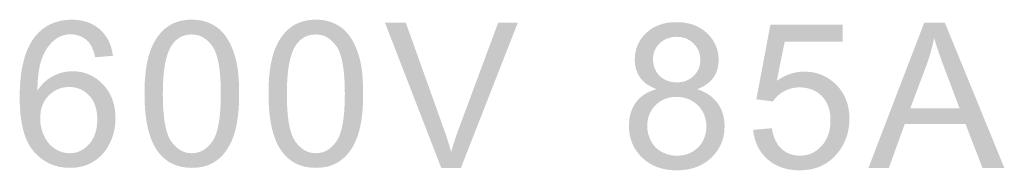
# Model space of a CAD drawing. Header units: inches. Extents: x 3728 to 5725, y -2497 to -825.
# Tile 11 of 17: x 5602.52 to 5610.66, y -2396.38 to -2395.14. Entities that reach past the tile are written whole.
import ezdxf

# ---------------------------------------------------------------- set-up
doc = ezdxf.new("R2010")
doc.units = ezdxf.units.IN
doc.header["$MEASUREMENT"] = 0
doc.layers.add('MARK', color=4, linetype='Continuous', lineweight=13)

msp = doc.modelspace()

# ---------------------------------------------------------------- hatches: boundary and pattern name
at = {"layer": 'MARK', "lineweight": 0}
h = msp.add_hatch(color=1, dxfattribs=at)
edge = h.paths.add_edge_path(flags=16)
edge.add_spline(control_points=[(5607.7795, -2395.843), (5607.7339, -2395.8891), (5607.711, -2395.9464), (5607.711, -2396.0151)], knot_values=[0.888889, 0.888889, 0.888889, 0.888889, 1, 1, 1, 1], degree=3, periodic=0)
edge.add_spline(control_points=[(5607.711, -2396.0151), (5607.711, -2396.057), (5607.721, -2396.0978), (5607.7409, -2396.1369)], knot_values=[0, 0, 0, 0, 0.111111, 0.111111, 0.111111, 0.111111], degree=3, periodic=0)
edge.add_spline(control_points=[(5607.7409, -2396.1369), (5607.7607, -2396.1763), (5607.7903, -2396.2068), (5607.8297, -2396.2283)], knot_values=[0.111111, 0.111111, 0.111111, 0.111111, 0.222222, 0.222222, 0.222222, 0.222222], degree=3, periodic=0)
edge.add_spline(control_points=[(5607.8297, -2396.2283), (5607.8691, -2396.2498), (5607.9113, -2396.2607), (5607.9566, -2396.2607)], knot_values=[0.222222, 0.222222, 0.222222, 0.222222, 0.333333, 0.333333, 0.333333, 0.333333], degree=3, periodic=0)
edge.add_spline(control_points=[(5607.9566, -2396.2607), (5608.027, -2396.2607), (5608.0851, -2396.2381), (5608.1309, -2396.1925)], knot_values=[0.333333, 0.333333, 0.333333, 0.333333, 0.444444, 0.444444, 0.444444, 0.444444], degree=3, periodic=0)
edge.add_spline(control_points=[(5608.1309, -2396.1925), (5608.1767, -2396.1473), (5608.1996, -2396.0897), (5608.1996, -2396.0198)], knot_values=[0.444444, 0.444444, 0.444444, 0.444444, 0.555556, 0.555556, 0.555556, 0.555556], degree=3, periodic=0)
edge.add_spline(control_points=[(5608.1996, -2396.0198), (5608.1996, -2395.9489), (5608.1762, -2395.8902), (5608.129, -2395.8438)], knot_values=[0.555556, 0.555556, 0.555556, 0.555556, 0.666667, 0.666667, 0.666667, 0.666667], degree=3, periodic=0)
edge.add_spline(control_points=[(5608.129, -2395.8438), (5608.0817, -2395.7975), (5608.0225, -2395.7743), (5607.9515, -2395.7743)], knot_values=[0.666667, 0.666667, 0.666667, 0.666667, 0.777778, 0.777778, 0.777778, 0.777778], degree=3, periodic=0)
edge.add_spline(control_points=[(5607.9515, -2395.7743), (5607.8822, -2395.7743), (5607.825, -2395.7972), (5607.7795, -2395.843)], knot_values=[0.777778, 0.777778, 0.777778, 0.777778, 0.888889, 0.888889, 0.888889, 0.888889], degree=3, periodic=0)
edge = h.paths.add_edge_path(flags=16)
edge.add_spline(control_points=[(5607.8141, -2395.3314), (5607.7769, -2395.3675), (5607.7585, -2395.4108), (5607.7585, -2395.4608)], knot_values=[0.875, 0.875, 0.875, 0.875, 1, 1, 1, 1], degree=3, periodic=0)
edge.add_spline(control_points=[(5607.7585, -2395.4608), (5607.7585, -2395.5175), (5607.7769, -2395.5639), (5607.8132, -2395.5999)], knot_values=[0, 0, 0, 0, 0.125, 0.125, 0.125, 0.125], degree=3, periodic=0)
edge.add_spline(control_points=[(5607.8132, -2395.5999), (5607.8499, -2395.636), (5607.8973, -2395.6541), (5607.9557, -2395.6541)], knot_values=[0.125, 0.125, 0.125, 0.125, 0.25, 0.25, 0.25, 0.25], degree=3, periodic=0)
edge.add_spline(control_points=[(5607.9557, -2395.6541), (5608.0124, -2395.6541), (5608.0591, -2395.6363), (5608.0954, -2395.6005)], knot_values=[0.25, 0.25, 0.25, 0.25, 0.375, 0.375, 0.375, 0.375], degree=3, periodic=0)
edge.add_spline(control_points=[(5608.0954, -2395.6005), (5608.1317, -2395.5647), (5608.1496, -2395.5209), (5608.1496, -2395.4692)], knot_values=[0.375, 0.375, 0.375, 0.375, 0.5, 0.5, 0.5, 0.5], degree=3, periodic=0)
edge.add_spline(control_points=[(5608.1496, -2395.4692), (5608.1496, -2395.415), (5608.1312, -2395.3697), (5608.0938, -2395.3329)], knot_values=[0.5, 0.5, 0.5, 0.5, 0.625, 0.625, 0.625, 0.625], degree=3, periodic=0)
edge.add_spline(control_points=[(5608.0938, -2395.3329), (5608.0563, -2395.296), (5608.0099, -2395.2775), (5607.9541, -2395.2775)], knot_values=[0.625, 0.625, 0.625, 0.625, 0.75, 0.75, 0.75, 0.75], degree=3, periodic=0)
edge.add_spline(control_points=[(5607.9541, -2395.2775), (5607.8979, -2395.2775), (5607.8512, -2395.2957), (5607.8141, -2395.3314)], knot_values=[0.75, 0.75, 0.75, 0.75, 0.875, 0.875, 0.875, 0.875], degree=3, periodic=0)
edge = h.paths.add_edge_path()
edge.add_spline(control_points=[(5607.7881, -2395.7106), (5607.7149, -2395.7296), (5607.6585, -2395.7656), (5607.6191, -2395.8181)], knot_values=[0.9375, 0.9375, 0.9375, 0.9375, 1, 1, 1, 1], degree=3, periodic=0)
edge.add_spline(control_points=[(5607.6191, -2395.8181), (5607.5794, -2395.8709), (5607.5596, -2395.9363), (5607.5596, -2396.0143)], knot_values=[0.875, 0.875, 0.875, 0.875, 0.9375, 0.9375, 0.9375, 0.9375], degree=3, periodic=0)
edge.add_spline(control_points=[(5607.5596, -2396.0143), (5607.5596, -2396.119), (5607.5959, -2396.2065), (5607.7412, -2396.3467), (5607.8364, -2396.3817), (5608.0733, -2396.3817), (5608.1689, -2396.3467), (5608.2415, -2396.2769)], knot_values=[0.6875, 0.6875, 0.6875, 0.6875, 0.75, 0.75, 0.8125, 0.8125, 0.875, 0.875, 0.875, 0.875], degree=3, periodic=0)
edge.add_spline(control_points=[(5608.2415, -2396.2769), (5608.3139, -2396.207), (5608.3502, -2396.121), (5608.3502, -2396.0182)], knot_values=[0.625, 0.625, 0.625, 0.625, 0.6875, 0.6875, 0.6875, 0.6875], degree=3, periodic=0)
edge.add_spline(control_points=[(5608.3502, -2396.0182), (5608.3502, -2395.9441), (5608.3309, -2395.8802), (5608.2927, -2395.8268)], knot_values=[0.5625, 0.5625, 0.5625, 0.5625, 0.625, 0.625, 0.625, 0.625], degree=3, periodic=0)
edge.add_spline(control_points=[(5608.2927, -2395.8268), (5608.2541, -2395.7732), (5608.198, -2395.7346), (5608.1245, -2395.7106)], knot_values=[0.5, 0.5, 0.5, 0.5, 0.5625, 0.5625, 0.5625, 0.5625], degree=3, periodic=0)
edge.add_spline(control_points=[(5608.1245, -2395.7106), (5608.184, -2395.6882), (5608.2281, -2395.6564), (5608.2575, -2395.6153)], knot_values=[0.4375, 0.4375, 0.4375, 0.4375, 0.5, 0.5, 0.5, 0.5], degree=3, periodic=0)
edge.add_spline(control_points=[(5608.2575, -2395.6153), (5608.2865, -2395.574), (5608.301, -2395.5256), (5608.301, -2395.47)], knot_values=[0.375, 0.375, 0.375, 0.375, 0.4375, 0.4375, 0.4375, 0.4375], degree=3, periodic=0)
edge.add_spline(control_points=[(5608.301, -2395.47), (5608.301, -2395.3826), (5608.2692, -2395.3085), (5608.2055, -2395.2476)], knot_values=[0.3125, 0.3125, 0.3125, 0.3125, 0.375, 0.375, 0.375, 0.375], degree=3, periodic=0)
edge.add_spline(control_points=[(5608.2055, -2395.2476), (5608.1415, -2395.1867), (5608.0571, -2395.1563), (5607.9524, -2395.1563)], knot_values=[0.25, 0.25, 0.25, 0.25, 0.3125, 0.3125, 0.3125, 0.3125], degree=3, periodic=0)
edge.add_spline(control_points=[(5607.9524, -2395.1563), (5607.8482, -2395.1563), (5607.7649, -2395.1862), (5607.6392, -2395.3052), (5607.6079, -2395.3784), (5607.6079, -2395.4658)], knot_values=[0.125, 0.125, 0.125, 0.125, 0.1875, 0.1875, 0.25, 0.25, 0.25, 0.25], degree=3, periodic=0)
edge.add_spline(control_points=[(5607.6079, -2395.4658), (5607.6079, -2395.5237), (5607.6227, -2395.5734), (5607.652, -2395.6147)], knot_values=[0.0625, 0.0625, 0.0625, 0.0625, 0.125, 0.125, 0.125, 0.125], degree=3, periodic=0)
edge.add_spline(control_points=[(5607.652, -2395.6147), (5607.6817, -2395.6564), (5607.7269, -2395.6882), (5607.7881, -2395.7106)], knot_values=[0, 0, 0, 0, 0.0625, 0.0625, 0.0625, 0.0625], degree=3, periodic=0)
edge = h.paths.add_edge_path(flags=16)
edge.add_spline(control_points=[(5610.0181, -2395.5167), (5610.0181, -2395.5167), (5609.8862, -2395.8684), (5609.8862, -2395.8684)], knot_values=[0.8, 0.8, 0.8, 0.8, 1, 1, 1, 1], degree=3, periodic=0)
edge.add_spline(control_points=[(5609.8862, -2395.8684), (5609.8862, -2395.8684), (5610.2933, -2395.8684), (5610.2933, -2395.8684)], knot_values=[0, 0, 0, 0, 0.2, 0.2, 0.2, 0.2], degree=3, periodic=0)
edge.add_spline(control_points=[(5610.2933, -2395.8684), (5610.2933, -2395.8684), (5610.1678, -2395.5362), (5610.1678, -2395.5362)], knot_values=[0.2, 0.2, 0.2, 0.2, 0.4, 0.4, 0.4, 0.4], degree=3, periodic=0)
edge.add_spline(control_points=[(5610.1678, -2395.5362), (5610.1299, -2395.4354), (5610.1013, -2395.3524), (5610.0829, -2395.2873)], knot_values=[0.4, 0.4, 0.4, 0.4, 0.6, 0.6, 0.6, 0.6], degree=3, periodic=0)
edge.add_spline(control_points=[(5610.0829, -2395.2873), (5610.0675, -2395.3644), (5610.046, -2395.4407), (5610.0181, -2395.5167)], knot_values=[0.6, 0.6, 0.6, 0.6, 0.8, 0.8, 0.8, 0.8], degree=3, periodic=0)
edge = h.paths.add_edge_path()
edge.add_spline(control_points=[(5609.5401, -2396.3613), (5609.5401, -2396.3613), (5609.7088, -2396.3613), (5609.7088, -2396.3613)], knot_values=[0.875, 0.875, 0.875, 0.875, 1, 1, 1, 1], degree=3, periodic=0)
edge.add_spline(control_points=[(5609.7088, -2396.3613), (5609.7088, -2396.3613), (5609.8404, -2395.9978), (5609.8404, -2395.9978)], knot_values=[0.75, 0.75, 0.75, 0.75, 0.875, 0.875, 0.875, 0.875], degree=3, periodic=0)
edge.add_spline(control_points=[(5609.8404, -2395.9978), (5609.8404, -2395.9978), (5610.3422, -2395.9978), (5610.3422, -2395.9978)], knot_values=[0.625, 0.625, 0.625, 0.625, 0.75, 0.75, 0.75, 0.75], degree=3, periodic=0)
edge.add_spline(control_points=[(5610.3422, -2395.9978), (5610.3422, -2395.9978), (5610.4822, -2396.3613), (5610.4822, -2396.3613)], knot_values=[0.5, 0.5, 0.5, 0.5, 0.625, 0.625, 0.625, 0.625], degree=3, periodic=0)
edge.add_spline(control_points=[(5610.4822, -2396.3613), (5610.4822, -2396.3613), (5610.6632, -2396.3613), (5610.6632, -2396.3613)], knot_values=[0.375, 0.375, 0.375, 0.375, 0.5, 0.5, 0.5, 0.5], degree=3, periodic=0)
edge.add_spline(control_points=[(5610.6632, -2396.3613), (5610.6632, -2396.3613), (5610.172, -2395.1613), (5610.172, -2395.1613)], knot_values=[0.25, 0.25, 0.25, 0.25, 0.375, 0.375, 0.375, 0.375], degree=3, periodic=0)
edge.add_spline(control_points=[(5610.172, -2395.1613), (5610.172, -2395.1613), (5610.001, -2395.1613), (5610.001, -2395.1613)], knot_values=[0.125, 0.125, 0.125, 0.125, 0.25, 0.25, 0.25, 0.25], degree=3, periodic=0)
edge.add_spline(control_points=[(5610.001, -2395.1613), (5610.001, -2395.1613), (5609.5401, -2396.3613), (5609.5401, -2396.3613)], knot_values=[0, 0, 0, 0, 0.125, 0.125, 0.125, 0.125], degree=3, periodic=0)
edge = h.paths.add_edge_path()
edge.add_spline(control_points=[(5608.5867, -2396.047), (5608.5965, -2396.1478), (5608.6359, -2396.2288), (5608.7049, -2396.29)], knot_values=[0.954545, 0.954545, 0.954545, 0.954545, 1, 1, 1, 1], degree=3, periodic=0)
edge.add_spline(control_points=[(5608.7049, -2396.29), (5608.7739, -2396.3512), (5608.863, -2396.3817), (5608.9722, -2396.3817)], knot_values=[0.909091, 0.909091, 0.909091, 0.909091, 0.954545, 0.954545, 0.954545, 0.954545], degree=3, periodic=0)
edge.add_spline(control_points=[(5608.9722, -2396.3817), (5609.1052, -2396.3817), (5609.2103, -2396.333), (5609.2874, -2396.2361)], knot_values=[0.863636, 0.863636, 0.863636, 0.863636, 0.909091, 0.909091, 0.909091, 0.909091], degree=3, periodic=0)
edge.add_spline(control_points=[(5609.2874, -2396.2361), (5609.3505, -2396.157), (5609.3824, -2396.0631), (5609.3824, -2395.9545)], knot_values=[0.818182, 0.818182, 0.818182, 0.818182, 0.863636, 0.863636, 0.863636, 0.863636], degree=3, periodic=0)
edge.add_spline(control_points=[(5609.3824, -2395.9545), (5609.3824, -2395.8405), (5609.3463, -2395.7472), (5609.2743, -2395.6745)], knot_values=[0.772727, 0.772727, 0.772727, 0.772727, 0.818182, 0.818182, 0.818182, 0.818182], degree=3, periodic=0)
edge.add_spline(control_points=[(5609.2743, -2395.6745), (5609.2022, -2395.6019), (5609.1139, -2395.5656), (5609.0091, -2395.5656)], knot_values=[0.727273, 0.727273, 0.727273, 0.727273, 0.772727, 0.772727, 0.772727, 0.772727], degree=3, periodic=0)
edge.add_spline(control_points=[(5609.0091, -2395.5656), (5608.9301, -2395.5656), (5608.8543, -2395.5907), (5608.7823, -2395.641)], knot_values=[0.681818, 0.681818, 0.681818, 0.681818, 0.727273, 0.727273, 0.727273, 0.727273], degree=3, periodic=0)
edge.add_spline(control_points=[(5608.7823, -2395.641), (5608.7823, -2395.641), (5608.8471, -2395.3186), (5608.8471, -2395.3186)], knot_values=[0.636364, 0.636364, 0.636364, 0.636364, 0.681818, 0.681818, 0.681818, 0.681818], degree=3, periodic=0)
edge.add_spline(control_points=[(5608.8471, -2395.3186), (5608.8471, -2395.3186), (5609.3259, -2395.3186), (5609.3259, -2395.3186)], knot_values=[0.590909, 0.590909, 0.590909, 0.590909, 0.636364, 0.636364, 0.636364, 0.636364], degree=3, periodic=0)
edge.add_spline(control_points=[(5609.3259, -2395.3186), (5609.3259, -2395.3186), (5609.3259, -2395.1778), (5609.3259, -2395.1778)], knot_values=[0.545455, 0.545455, 0.545455, 0.545455, 0.590909, 0.590909, 0.590909, 0.590909], degree=3, periodic=0)
edge.add_spline(control_points=[(5609.3259, -2395.1778), (5609.3259, -2395.1778), (5608.7292, -2395.1778), (5608.7292, -2395.1778)], knot_values=[0.5, 0.5, 0.5, 0.5, 0.545455, 0.545455, 0.545455, 0.545455], degree=3, periodic=0)
edge.add_spline(control_points=[(5608.7292, -2395.1778), (5608.7292, -2395.1778), (5608.613, -2395.7941), (5608.613, -2395.7941)], knot_values=[0.454545, 0.454545, 0.454545, 0.454545, 0.5, 0.5, 0.5, 0.5], degree=3, periodic=0)
edge.add_spline(control_points=[(5608.613, -2395.7941), (5608.613, -2395.7941), (5608.7513, -2395.812), (5608.7513, -2395.812)], knot_values=[0.409091, 0.409091, 0.409091, 0.409091, 0.454545, 0.454545, 0.454545, 0.454545], degree=3, periodic=0)
edge.add_spline(control_points=[(5608.7513, -2395.812), (5608.773, -2395.7776), (5608.8029, -2395.7497), (5608.8412, -2395.7282)], knot_values=[0.363636, 0.363636, 0.363636, 0.363636, 0.409091, 0.409091, 0.409091, 0.409091], degree=3, periodic=0)
edge.add_spline(control_points=[(5608.8412, -2395.7282), (5608.8795, -2395.7067), (5608.9222, -2395.6958), (5608.9697, -2395.6958)], knot_values=[0.318182, 0.318182, 0.318182, 0.318182, 0.363636, 0.363636, 0.363636, 0.363636], degree=3, periodic=0)
edge.add_spline(control_points=[(5608.9697, -2395.6958), (5609.0463, -2395.6958), (5609.108, -2395.7201), (5609.1552, -2395.7687)], knot_values=[0.272727, 0.272727, 0.272727, 0.272727, 0.318182, 0.318182, 0.318182, 0.318182], degree=3, periodic=0)
edge.add_spline(control_points=[(5609.1552, -2395.7687), (5609.2025, -2395.8173), (5609.2259, -2395.8835), (5609.2259, -2395.9676)], knot_values=[0.227273, 0.227273, 0.227273, 0.227273, 0.272727, 0.272727, 0.272727, 0.272727], degree=3, periodic=0)
edge.add_spline(control_points=[(5609.2259, -2395.9676), (5609.2259, -2396.0559), (5609.2013, -2396.1269), (5609.1522, -2396.1805)], knot_values=[0.181818, 0.181818, 0.181818, 0.181818, 0.227273, 0.227273, 0.227273, 0.227273], degree=3, periodic=0)
edge.add_spline(control_points=[(5609.1522, -2396.1805), (5609.1033, -2396.2339), (5609.0432, -2396.2607), (5608.9722, -2396.2607)], knot_values=[0.136364, 0.136364, 0.136364, 0.136364, 0.181818, 0.181818, 0.181818, 0.181818], degree=3, periodic=0)
edge.add_spline(control_points=[(5608.9722, -2396.2607), (5608.9133, -2396.2607), (5608.863, -2396.2417), (5608.8211, -2396.2037)], knot_values=[0.090909, 0.090909, 0.090909, 0.090909, 0.136364, 0.136364, 0.136364, 0.136364], degree=3, periodic=0)
edge.add_spline(control_points=[(5608.8211, -2396.2037), (5608.7795, -2396.1657), (5608.7529, -2396.1093), (5608.7415, -2396.0338)], knot_values=[0.045455, 0.045455, 0.045455, 0.045455, 0.090909, 0.090909, 0.090909, 0.090909], degree=3, periodic=0)
edge.add_spline(control_points=[(5608.7415, -2396.0338), (5608.7415, -2396.0338), (5608.5867, -2396.047), (5608.5867, -2396.047)], knot_values=[0, 0, 0, 0, 0.045455, 0.045455, 0.045455, 0.045455], degree=3, periodic=0)
edge = h.paths.add_edge_path()
edge.add_spline(control_points=[(5606.0076, -2396.3613), (5606.0076, -2396.3613), (5606.1705, -2396.3613), (5606.1705, -2396.3613)], knot_values=[0.888889, 0.888889, 0.888889, 0.888889, 1, 1, 1, 1], degree=3, periodic=0)
edge.add_spline(control_points=[(5606.1705, -2396.3613), (5606.1705, -2396.3613), (5606.6404, -2395.1613), (5606.6404, -2395.1613)], knot_values=[0.777778, 0.777778, 0.777778, 0.777778, 0.888889, 0.888889, 0.888889, 0.888889], degree=3, periodic=0)
edge.add_spline(control_points=[(5606.6404, -2395.1613), (5606.6404, -2395.1613), (5606.4783, -2395.1613), (5606.4783, -2395.1613)], knot_values=[0.666667, 0.666667, 0.666667, 0.666667, 0.777778, 0.777778, 0.777778, 0.777778], degree=3, periodic=0)
edge.add_spline(control_points=[(5606.4783, -2395.1613), (5606.4783, -2395.1613), (5606.1543, -2396.033), (5606.1543, -2396.033)], knot_values=[0.555556, 0.555556, 0.555556, 0.555556, 0.666667, 0.666667, 0.666667, 0.666667], degree=3, periodic=0)
edge.add_spline(control_points=[(5606.1543, -2396.033), (5606.1297, -2396.0986), (5606.1082, -2396.164), (5606.0894, -2396.2294)], knot_values=[0.444444, 0.444444, 0.444444, 0.444444, 0.555556, 0.555556, 0.555556, 0.555556], degree=3, periodic=0)
edge.add_spline(control_points=[(5606.0894, -2396.2294), (5606.0727, -2396.1685), (5606.0517, -2396.1028), (5606.0266, -2396.033)], knot_values=[0.333333, 0.333333, 0.333333, 0.333333, 0.444444, 0.444444, 0.444444, 0.444444], degree=3, periodic=0)
edge.add_spline(control_points=[(5606.0266, -2396.033), (5606.0266, -2396.033), (5605.7148, -2395.1613), (5605.7148, -2395.1613)], knot_values=[0.222222, 0.222222, 0.222222, 0.222222, 0.333333, 0.333333, 0.333333, 0.333333], degree=3, periodic=0)
edge.add_spline(control_points=[(5605.7148, -2395.1613), (5605.7148, -2395.1613), (5605.5427, -2395.1613), (5605.5427, -2395.1613)], knot_values=[0.111111, 0.111111, 0.111111, 0.111111, 0.222222, 0.222222, 0.222222, 0.222222], degree=3, periodic=0)
edge.add_spline(control_points=[(5605.5427, -2395.1613), (5605.5427, -2395.1613), (5606.0076, -2396.3613), (5606.0076, -2396.3613)], knot_values=[0, 0, 0, 0, 0.111111, 0.111111, 0.111111, 0.111111], degree=3, periodic=0)
edge = h.paths.add_edge_path(flags=16)
edge.add_spline(control_points=[(5604.807, -2395.344), (5604.7564, -2395.4169), (5604.731, -2395.5522), (5604.731, -2395.7491)], knot_values=[0.875, 0.875, 0.875, 0.875, 1, 1, 1, 1], degree=3, periodic=0)
edge.add_spline(control_points=[(5604.731, -2395.7491), (5604.731, -2395.9461), (5604.7541, -2396.0771), (5604.8003, -2396.1425)], knot_values=[0, 0, 0, 0, 0.125, 0.125, 0.125, 0.125], degree=3, periodic=0)
edge.add_spline(control_points=[(5604.8003, -2396.1425), (5604.8464, -2396.2076), (5604.9031, -2396.2403), (5604.9707, -2396.2403)], knot_values=[0.125, 0.125, 0.125, 0.125, 0.25, 0.25, 0.25, 0.25], degree=3, periodic=0)
edge.add_spline(control_points=[(5604.9707, -2396.2403), (5605.0386, -2396.2403), (5605.0953, -2396.2073), (5605.1414, -2396.142)], knot_values=[0.25, 0.25, 0.25, 0.25, 0.375, 0.375, 0.375, 0.375], degree=3, periodic=0)
edge.add_spline(control_points=[(5605.1414, -2396.142), (5605.1875, -2396.0766), (5605.2107, -2395.9455), (5605.2107, -2395.7491)], knot_values=[0.375, 0.375, 0.375, 0.375, 0.5, 0.5, 0.5, 0.5], degree=3, periodic=0)
edge.add_spline(control_points=[(5605.2107, -2395.7491), (5605.2107, -2395.5516), (5605.1875, -2395.4203), (5605.1414, -2395.3555)], knot_values=[0.5, 0.5, 0.5, 0.5, 0.625, 0.625, 0.625, 0.625], degree=3, periodic=0)
edge.add_spline(control_points=[(5605.1414, -2395.3555), (5605.0953, -2395.2904), (5605.038, -2395.258), (5604.9693, -2395.258)], knot_values=[0.625, 0.625, 0.625, 0.625, 0.75, 0.75, 0.75, 0.75], degree=3, periodic=0)
edge.add_spline(control_points=[(5604.9693, -2395.258), (5604.9014, -2395.258), (5604.8475, -2395.2868), (5604.807, -2395.344)], knot_values=[0.75, 0.75, 0.75, 0.75, 0.875, 0.875, 0.875, 0.875], degree=3, periodic=0)
edge = h.paths.add_edge_path()
edge.add_spline(control_points=[(5604.5795, -2395.7491), (5604.5795, -2395.9743), (5604.6192, -2396.1372), (5604.6983, -2396.2369)], knot_values=[0.916667, 0.916667, 0.916667, 0.916667, 1, 1, 1, 1], degree=3, periodic=0)
edge.add_spline(control_points=[(5604.6983, -2396.2369), (5604.7642, -2396.3199), (5604.855, -2396.3613), (5604.9707, -2396.3613)], knot_values=[0.833333, 0.833333, 0.833333, 0.833333, 0.916667, 0.916667, 0.916667, 0.916667], degree=3, periodic=0)
edge.add_spline(control_points=[(5604.9707, -2396.3613), (5605.0587, -2396.3613), (5605.1313, -2396.3378), (5605.2464, -2396.2434), (5605.2897, -2396.1766), (5605.3188, -2396.09)], knot_values=[0.666667, 0.666667, 0.666667, 0.666667, 0.75, 0.75, 0.833333, 0.833333, 0.833333, 0.833333], degree=3, periodic=0)
edge.add_spline(control_points=[(5605.3188, -2396.09), (5605.3476, -2396.0034), (5605.3621, -2395.89), (5605.3621, -2395.7491)], knot_values=[0.583333, 0.583333, 0.583333, 0.583333, 0.666667, 0.666667, 0.666667, 0.666667], degree=3, periodic=0)
edge.add_spline(control_points=[(5605.3621, -2395.7491), (5605.3621, -2395.6301), (5605.3532, -2395.5357), (5605.335, -2395.4656)], knot_values=[0.5, 0.5, 0.5, 0.5, 0.583333, 0.583333, 0.583333, 0.583333], degree=3, periodic=0)
edge.add_spline(control_points=[(5605.335, -2395.4656), (5605.3171, -2395.3954), (5605.2922, -2395.3359), (5605.2607, -2395.287)], knot_values=[0.416667, 0.416667, 0.416667, 0.416667, 0.5, 0.5, 0.5, 0.5], degree=3, periodic=0)
edge.add_spline(control_points=[(5605.2607, -2395.287), (5605.2288, -2395.2381), (5605.1889, -2395.2007), (5605.1403, -2395.175)], knot_values=[0.333333, 0.333333, 0.333333, 0.333333, 0.416667, 0.416667, 0.416667, 0.416667], degree=3, periodic=0)
edge.add_spline(control_points=[(5605.1403, -2395.175), (5605.0916, -2395.149), (5605.0352, -2395.1359), (5604.9707, -2395.1359)], knot_values=[0.25, 0.25, 0.25, 0.25, 0.333333, 0.333333, 0.333333, 0.333333], degree=3, periodic=0)
edge.add_spline(control_points=[(5604.9707, -2395.1359), (5604.8835, -2395.1359), (5604.8111, -2395.1594), (5604.7536, -2395.2063)], knot_values=[0.166667, 0.166667, 0.166667, 0.166667, 0.25, 0.25, 0.25, 0.25], degree=3, periodic=0)
edge.add_spline(control_points=[(5604.7536, -2395.2063), (5604.696, -2395.2532), (5604.6525, -2395.32), (5604.6234, -2395.4066)], knot_values=[0.083333, 0.083333, 0.083333, 0.083333, 0.166667, 0.166667, 0.166667, 0.166667], degree=3, periodic=0)
edge.add_spline(control_points=[(5604.6234, -2395.4066), (5604.5941, -2395.4929), (5604.5795, -2395.6072), (5604.5795, -2395.7491)], knot_values=[0, 0, 0, 0, 0.083333, 0.083333, 0.083333, 0.083333], degree=3, periodic=0)
edge = h.paths.add_edge_path(flags=16)
edge.add_spline(control_points=[(5603.7815, -2395.344), (5603.7309, -2395.4169), (5603.7055, -2395.5522), (5603.7055, -2395.7491)], knot_values=[0.875, 0.875, 0.875, 0.875, 1, 1, 1, 1], degree=3, periodic=0)
edge.add_spline(control_points=[(5603.7055, -2395.7491), (5603.7055, -2395.9461), (5603.7287, -2396.0771), (5603.7748, -2396.1425)], knot_values=[0, 0, 0, 0, 0.125, 0.125, 0.125, 0.125], degree=3, periodic=0)
edge.add_spline(control_points=[(5603.7748, -2396.1425), (5603.8209, -2396.2076), (5603.8776, -2396.2403), (5603.9452, -2396.2403)], knot_values=[0.125, 0.125, 0.125, 0.125, 0.25, 0.25, 0.25, 0.25], degree=3, periodic=0)
edge.add_spline(control_points=[(5603.9452, -2396.2403), (5604.0131, -2396.2403), (5604.0698, -2396.2073), (5604.1159, -2396.142)], knot_values=[0.25, 0.25, 0.25, 0.25, 0.375, 0.375, 0.375, 0.375], degree=3, periodic=0)
edge.add_spline(control_points=[(5604.1159, -2396.142), (5604.162, -2396.0766), (5604.1852, -2395.9455), (5604.1852, -2395.7491)], knot_values=[0.375, 0.375, 0.375, 0.375, 0.5, 0.5, 0.5, 0.5], degree=3, periodic=0)
edge.add_spline(control_points=[(5604.1852, -2395.7491), (5604.1852, -2395.5516), (5604.162, -2395.4203), (5604.1159, -2395.3555)], knot_values=[0.5, 0.5, 0.5, 0.5, 0.625, 0.625, 0.625, 0.625], degree=3, periodic=0)
edge.add_spline(control_points=[(5604.1159, -2395.3555), (5604.0698, -2395.2904), (5604.0125, -2395.258), (5603.9438, -2395.258)], knot_values=[0.625, 0.625, 0.625, 0.625, 0.75, 0.75, 0.75, 0.75], degree=3, periodic=0)
edge.add_spline(control_points=[(5603.9438, -2395.258), (5603.8759, -2395.258), (5603.822, -2395.2868), (5603.7815, -2395.344)], knot_values=[0.75, 0.75, 0.75, 0.75, 0.875, 0.875, 0.875, 0.875], degree=3, periodic=0)
edge = h.paths.add_edge_path()
edge.add_spline(control_points=[(5603.5541, -2395.7491), (5603.5541, -2395.9743), (5603.5937, -2396.1372), (5603.6728, -2396.2369)], knot_values=[0.916667, 0.916667, 0.916667, 0.916667, 1, 1, 1, 1], degree=3, periodic=0)
edge.add_spline(control_points=[(5603.6728, -2396.2369), (5603.7388, -2396.3199), (5603.8295, -2396.3613), (5603.9452, -2396.3613)], knot_values=[0.833333, 0.833333, 0.833333, 0.833333, 0.916667, 0.916667, 0.916667, 0.916667], degree=3, periodic=0)
edge.add_spline(control_points=[(5603.9452, -2396.3613), (5604.0332, -2396.3613), (5604.1059, -2396.3378), (5604.221, -2396.2434), (5604.2643, -2396.1766), (5604.2933, -2396.09)], knot_values=[0.666667, 0.666667, 0.666667, 0.666667, 0.75, 0.75, 0.833333, 0.833333, 0.833333, 0.833333], degree=3, periodic=0)
edge.add_spline(control_points=[(5604.2933, -2396.09), (5604.3221, -2396.0034), (5604.3366, -2395.89), (5604.3366, -2395.7491)], knot_values=[0.583333, 0.583333, 0.583333, 0.583333, 0.666667, 0.666667, 0.666667, 0.666667], degree=3, periodic=0)
edge.add_spline(control_points=[(5604.3366, -2395.7491), (5604.3366, -2395.6301), (5604.3277, -2395.5357), (5604.3095, -2395.4656)], knot_values=[0.5, 0.5, 0.5, 0.5, 0.583333, 0.583333, 0.583333, 0.583333], degree=3, periodic=0)
edge.add_spline(control_points=[(5604.3095, -2395.4656), (5604.2917, -2395.3954), (5604.2668, -2395.3359), (5604.2352, -2395.287)], knot_values=[0.416667, 0.416667, 0.416667, 0.416667, 0.5, 0.5, 0.5, 0.5], degree=3, periodic=0)
edge.add_spline(control_points=[(5604.2352, -2395.287), (5604.2034, -2395.2381), (5604.1634, -2395.2007), (5604.1148, -2395.175)], knot_values=[0.333333, 0.333333, 0.333333, 0.333333, 0.416667, 0.416667, 0.416667, 0.416667], degree=3, periodic=0)
edge.add_spline(control_points=[(5604.1148, -2395.175), (5604.0662, -2395.149), (5604.0098, -2395.1359), (5603.9452, -2395.1359)], knot_values=[0.25, 0.25, 0.25, 0.25, 0.333333, 0.333333, 0.333333, 0.333333], degree=3, periodic=0)
edge.add_spline(control_points=[(5603.9452, -2395.1359), (5603.8581, -2395.1359), (5603.7857, -2395.1594), (5603.7281, -2395.2063)], knot_values=[0.166667, 0.166667, 0.166667, 0.166667, 0.25, 0.25, 0.25, 0.25], degree=3, periodic=0)
edge.add_spline(control_points=[(5603.7281, -2395.2063), (5603.6706, -2395.2532), (5603.627, -2395.32), (5603.5979, -2395.4066)], knot_values=[0.083333, 0.083333, 0.083333, 0.083333, 0.166667, 0.166667, 0.166667, 0.166667], degree=3, periodic=0)
edge.add_spline(control_points=[(5603.5979, -2395.4066), (5603.5686, -2395.4929), (5603.5541, -2395.6072), (5603.5541, -2395.7491)], knot_values=[0, 0, 0, 0, 0.083333, 0.083333, 0.083333, 0.083333], degree=3, periodic=0)
edge = h.paths.add_edge_path(flags=16)
edge.add_spline(control_points=[(5602.7611, -2395.7642), (5602.7147, -2395.812), (5602.6915, -2395.8746), (5602.6915, -2395.952)], knot_values=[0.888889, 0.888889, 0.888889, 0.888889, 1, 1, 1, 1], degree=3, periodic=0)
edge.add_spline(control_points=[(5602.6915, -2395.952), (5602.6915, -2396.0028), (5602.7024, -2396.0514), (5602.7239, -2396.0978)], knot_values=[0, 0, 0, 0, 0.111111, 0.111111, 0.111111, 0.111111], degree=3, periodic=0)
edge.add_spline(control_points=[(5602.7239, -2396.0978), (5602.7454, -2396.1442), (5602.7756, -2396.1794), (5602.8142, -2396.2037)], knot_values=[0.111111, 0.111111, 0.111111, 0.111111, 0.222222, 0.222222, 0.222222, 0.222222], degree=3, periodic=0)
edge.add_spline(control_points=[(5602.8142, -2396.2037), (5602.853, -2396.228), (5602.8938, -2396.2403), (5602.9363, -2396.2403)], knot_values=[0.222222, 0.222222, 0.222222, 0.222222, 0.333333, 0.333333, 0.333333, 0.333333], degree=3, periodic=0)
edge.add_spline(control_points=[(5602.9363, -2396.2403), (5602.9986, -2396.2403), (5603.0519, -2396.2151), (5603.0966, -2396.1649)], knot_values=[0.333333, 0.333333, 0.333333, 0.333333, 0.444444, 0.444444, 0.444444, 0.444444], degree=3, periodic=0)
edge.add_spline(control_points=[(5603.0966, -2396.1649), (5603.1413, -2396.1146), (5603.1637, -2396.0464), (5603.1637, -2395.9604)], knot_values=[0.444444, 0.444444, 0.444444, 0.444444, 0.555556, 0.555556, 0.555556, 0.555556], degree=3, periodic=0)
edge.add_spline(control_points=[(5603.1637, -2395.9604), (5603.1637, -2395.8774), (5603.1416, -2395.812), (5603.0533, -2395.7165), (5602.9977, -2395.6927), (5602.9307, -2395.6927)], knot_values=[0.555556, 0.555556, 0.555556, 0.555556, 0.666667, 0.666667, 0.777778, 0.777778, 0.777778, 0.777778], degree=3, periodic=0)
edge.add_spline(control_points=[(5602.9307, -2395.6927), (5602.8639, -2395.6927), (5602.8075, -2395.7165), (5602.7611, -2395.7642)], knot_values=[0.777778, 0.777778, 0.777778, 0.777778, 0.888889, 0.888889, 0.888889, 0.888889], degree=3, periodic=0)
edge = h.paths.add_edge_path()
edge.add_spline(control_points=[(5603.293, -2395.4348), (5603.281, -2395.3415), (5603.245, -2395.2683), (5603.1846, -2395.2155)], knot_values=[0.947368, 0.947368, 0.947368, 0.947368, 1, 1, 1, 1], degree=3, periodic=0)
edge.add_spline(control_points=[(5603.1846, -2395.2155), (5603.1243, -2395.1624), (5603.0469, -2395.1359), (5602.9527, -2395.1359)], knot_values=[0.894737, 0.894737, 0.894737, 0.894737, 0.947368, 0.947368, 0.947368, 0.947368], degree=3, periodic=0)
edge.add_spline(control_points=[(5602.9527, -2395.1359), (5602.8259, -2395.1359), (5602.7253, -2395.182), (5602.6507, -2395.2736)], knot_values=[0.842105, 0.842105, 0.842105, 0.842105, 0.894737, 0.894737, 0.894737, 0.894737], degree=3, periodic=0)
edge.add_spline(control_points=[(5602.6507, -2395.2736), (5602.5649, -2395.3789), (5602.5222, -2395.5474), (5602.5222, -2395.7793)], knot_values=[0.789474, 0.789474, 0.789474, 0.789474, 0.842105, 0.842105, 0.842105, 0.842105], degree=3, periodic=0)
edge.add_spline(control_points=[(5602.5222, -2395.7793), (5602.5222, -2395.9866), (5602.5607, -2396.1355), (5602.6384, -2396.2258)], knot_values=[0.736842, 0.736842, 0.736842, 0.736842, 0.789474, 0.789474, 0.789474, 0.789474], degree=3, periodic=0)
edge.add_spline(control_points=[(5602.6384, -2396.2258), (5602.7158, -2396.3163), (5602.8158, -2396.3613), (5602.9388, -2396.3613)], knot_values=[0.684211, 0.684211, 0.684211, 0.684211, 0.736842, 0.736842, 0.736842, 0.736842], degree=3, periodic=0)
edge.add_spline(control_points=[(5602.9388, -2396.3613), (5603.0109, -2396.3613), (5603.0751, -2396.3442), (5603.1318, -2396.3099)], knot_values=[0.631579, 0.631579, 0.631579, 0.631579, 0.684211, 0.684211, 0.684211, 0.684211], degree=3, periodic=0)
edge.add_spline(control_points=[(5603.1318, -2396.3099), (5603.1885, -2396.2755), (5603.2332, -2396.2258), (5603.2656, -2396.1612)], knot_values=[0.578947, 0.578947, 0.578947, 0.578947, 0.631579, 0.631579, 0.631579, 0.631579], degree=3, periodic=0)
edge.add_spline(control_points=[(5603.2656, -2396.1612), (5603.2981, -2396.0964), (5603.3145, -2396.0266), (5603.3145, -2395.9511)], knot_values=[0.526316, 0.526316, 0.526316, 0.526316, 0.578947, 0.578947, 0.578947, 0.578947], degree=3, periodic=0)
edge.add_spline(control_points=[(5603.3145, -2395.9511), (5603.3145, -2395.8366), (5603.2799, -2395.7433), (5603.2109, -2395.6709)], knot_values=[0.473684, 0.473684, 0.473684, 0.473684, 0.526316, 0.526316, 0.526316, 0.526316], degree=3, periodic=0)
edge.add_spline(control_points=[(5603.2109, -2395.6709), (5603.1419, -2395.5986), (5603.0583, -2395.5625), (5602.96, -2395.5625)], knot_values=[0.421053, 0.421053, 0.421053, 0.421053, 0.473684, 0.473684, 0.473684, 0.473684], degree=3, periodic=0)
edge.add_spline(control_points=[(5602.96, -2395.5625), (5602.9038, -2395.5625), (5602.8499, -2395.5756), (5602.7988, -2395.6016)], knot_values=[0.368421, 0.368421, 0.368421, 0.368421, 0.421053, 0.421053, 0.421053, 0.421053], degree=3, periodic=0)
edge.add_spline(control_points=[(5602.7988, -2395.6016), (5602.7474, -2395.6279), (5602.7041, -2395.6681), (5602.6686, -2395.722)], knot_values=[0.315789, 0.315789, 0.315789, 0.315789, 0.368421, 0.368421, 0.368421, 0.368421], degree=3, periodic=0)
edge.add_spline(control_points=[(5602.6686, -2395.722), (5602.6697, -2395.6019), (5602.6837, -2395.5094), (5602.7102, -2395.4446)], knot_values=[0.263158, 0.263158, 0.263158, 0.263158, 0.315789, 0.315789, 0.315789, 0.315789], degree=3, periodic=0)
edge.add_spline(control_points=[(5602.7102, -2395.4446), (5602.7371, -2395.3798), (5602.7736, -2395.3303), (5602.82, -2395.2965)], knot_values=[0.210526, 0.210526, 0.210526, 0.210526, 0.263158, 0.263158, 0.263158, 0.263158], degree=3, periodic=0)
edge.add_spline(control_points=[(5602.82, -2395.2965), (5602.8555, -2395.2703), (5602.8966, -2395.2571), (5602.9435, -2395.2571)], knot_values=[0.157895, 0.157895, 0.157895, 0.157895, 0.210526, 0.210526, 0.210526, 0.210526], degree=3, periodic=0)
edge.add_spline(control_points=[(5602.9435, -2395.2571), (5603.0019, -2395.2571), (5603.0511, -2395.2781), (5603.091, -2395.3203)], knot_values=[0.105263, 0.105263, 0.105263, 0.105263, 0.157895, 0.157895, 0.157895, 0.157895], degree=3, periodic=0)
edge.add_spline(control_points=[(5603.091, -2395.3203), (5603.1151, -2395.3463), (5603.1335, -2395.3885), (5603.1466, -2395.4463)], knot_values=[0.052632, 0.052632, 0.052632, 0.052632, 0.105263, 0.105263, 0.105263, 0.105263], degree=3, periodic=0)
edge.add_spline(control_points=[(5603.1466, -2395.4463), (5603.1466, -2395.4463), (5603.293, -2395.4348), (5603.293, -2395.4348)], knot_values=[0, 0, 0, 0, 0.052632, 0.052632, 0.052632, 0.052632], degree=3, periodic=0)

doc.saveas('drawing.dxf')
